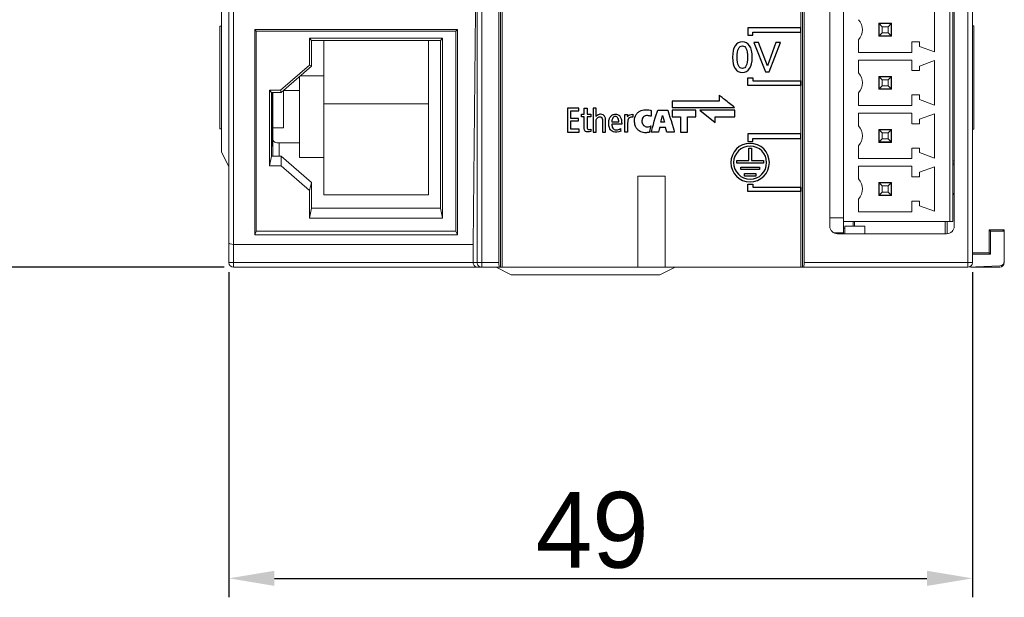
# Model space of a CAD drawing. Header units: millimetres. Extents: x 0 to 427, y 0 to 299.
# Tile 6 of 16: x 107 to 172, y 128 to 167. Entities that reach past the tile are written whole.
import ezdxf

# ---------------------------------------------------------------- set-up
doc = ezdxf.new("R2010")
doc.units = ezdxf.units.MM
doc.header["$LTSCALE"] = 23.1
doc.header["$MEASUREMENT"] = 0
doc.header["$PDSIZE"] = -5
doc.layers.get('0').update_dxf_attribs({"lineweight": 18})
doc.layers.add('02___PRT_ALL_AXES', color=7, linetype='Continuous')
doc.layers.add('layer 1', color=7, linetype='Continuous')
doc.styles.add('文字样式①', font='txt')
doc.dimstyles.new('标准样式（宋体）', dxfattribs={"dimtxt": 5, "dimasz": 3, "dimexe": 1.25, "dimexo": 0.625, "dimtad": 1, "dimtoh": 1, "dimdsep": 46, "dimtxsty": '文字样式①', "dimcen": 0, "dimdle": 6, "dimadec": 0, "dimazin": 0, "dimtfac": 1, "dimtofl": 0, "dimtmove": 0, "dimatfit": 3, "dimfxl": 1, "dimtolj": 1, "dimarcsym": 0})

# ---------------------------------------------------------------- blocks, each defined once
blk = doc.blocks.new('*D24')
at = {"color": 0, "lineweight": -2}
for p, q in [((120.241, 250.196), (101.251, 250.196)), ((102.501, 153.196), (102.501, 247.196)), ((120.241, 150.196), (101.251, 150.196))]:
    blk.add_line(p, q, dxfattribs=at)
at = {"color": 0}
for points in [[(103.001, 247.196), (102.001, 247.196), (102.501, 250.196)], [(102.001, 153.196), (103.001, 153.196), (102.501, 150.196)]]:
    blk.add_solid(points, dxfattribs=at)
at = {"layer": 'Defpoints', "color": 0}
for p in [(102.501, 250.196), (120.866, 250.196), (120.866, 150.196)]:
    blk.add_point(p, dxfattribs=at)
at = {"color": 0, "insert": (99.301, 202.034), "char_height": 5, "attachment_point": 5, "rotation": 90, "style": '文字样式①'}
blk.add_mtext('\\A1;100', dxfattribs=at)
blk = doc.blocks.new('*D25')
at = {"color": 0, "lineweight": -2}
for p, q in [((120.566, 149.871), (120.566, 128.431)), ((169.566, 149.871), (169.566, 128.431)), ((123.566, 129.681), (166.566, 129.681))]:
    blk.add_line(p, q, dxfattribs=at)
at = {"color": 0}
for points in [[(123.566, 130.181), (123.566, 129.181), (120.566, 129.681)], [(166.566, 129.181), (166.566, 130.181), (169.566, 129.681)]]:
    blk.add_solid(points, dxfattribs=at)
at = {"layer": 'Defpoints', "color": 0}
for p in [(120.566, 150.496), (169.566, 150.496), (169.566, 129.681)]:
    blk.add_point(p, dxfattribs=at)
at = {"color": 0, "insert": (144.509, 132.843), "char_height": 5, "attachment_point": 5, "style": '文字样式①'}
blk.add_mtext('\\A1;49', dxfattribs=at)

msp = doc.modelspace()

# ---------------------------------------------------------------- linework, layer by layer
at = {"color": 7, "linetype": 'Continuous'}
for p, q in [((136.928, 150.496), (136.928, 249.896)), ((137.227, 250.196), (137.227, 150.196)), ((138.361, 249.896), (138.361, 150.496)), ((138.466, 150.196), (138.466, 250.196)), ((138.566, 250.196), (138.566, 150.196)), ((158.266, 250.196), (158.266, 150.196)), ((158.366, 250.196), (158.366, 150.196)), ((158.471, 249.896), (158.471, 150.496)), ((169.266, 150.196), (169.266, 250.196)), ((169.566, 249.896), (169.566, 150.496)), ((120.566, 150.496), (120.566, 233.646)), ((120.866, 223.116), (120.866, 150.196)), ((161.066, 152.396), (161.066, 200.296)), ((160.166, 152.896), (160.166, 199.796)), ((168.066, 153.196), (168.066, 199.496)), ((168.266, 153.196), (168.266, 199.496)), ((168.366, 199.796), (168.366, 152.896)), ((120.066, 167.596), (120.066, 157.796)), ((136.666, 151.696), (136.821, 167.062)), ((167.069, 167.311), (167.069, 164.381)), ((164.241, 166.271), (163.391, 166.271)), ((163.391, 165.421), (163.391, 166.271)), ((163.391, 166.246), (164.216, 166.246)), ((163.416, 166.246), (163.616, 166.046)), ((163.416, 165.446), (163.416, 166.246)), ((164.016, 166.046), (164.216, 166.246)), ((164.216, 166.246), (164.216, 165.446)), ((164.241, 165.421), (164.241, 166.271)), ((119.966, 166.074), (120.066, 166.082)), ((119.966, 159.319), (119.966, 166.074)), ((122.264, 165.87), (135.618, 165.87)), ((122.264, 165.87), (122.366, 165.757)), ((122.264, 152.316), (122.264, 165.87)), ((135.516, 165.757), (122.366, 165.757)), ((122.366, 165.757), (122.366, 152.566)), ((135.516, 165.757), (135.618, 165.87)), ((135.516, 152.566), (135.516, 165.757)), ((135.618, 165.87), (135.618, 152.316)), ((163.616, 165.646), (163.416, 165.446)), ((163.616, 166.046), (164.016, 166.046)), ((163.616, 165.646), (163.616, 166.046)), ((164.016, 165.646), (163.616, 165.646)), ((164.016, 166.046), (164.016, 165.646)), ((164.216, 165.446), (164.016, 165.646)), ((169.566, 166.109), (169.666, 166.1)), ((169.666, 166.1), (169.666, 159.292)), ((125.884, 165.28), (134.648, 165.28)), ((125.884, 165.28), (126.016, 165.141)), ((125.884, 163.51), (125.884, 165.28)), ((126.016, 165.141), (134.516, 165.141)), ((126.016, 165.141), (126.016, 163.443)), ((126.816, 154.952), (126.816, 165.141)), ((133.716, 165.141), (133.716, 154.952)), ((134.516, 165.141), (134.648, 165.28)), ((134.516, 154.084), (134.516, 165.141)), ((134.648, 165.28), (134.648, 153.432)), ((162.066, 164.346), (162.066, 165.186)), ((163.391, 165.446), (164.216, 165.446)), ((164.241, 165.421), (163.391, 165.421)), ((166.066, 165.046), (165.566, 165.046)), ((165.566, 165.046), (165.566, 164.346)), ((166.066, 164.746), (166.066, 165.046)), ((165.566, 164.346), (162.066, 164.346)), ((166.066, 164.746), (167.069, 164.381)), ((162.066, 163.846), (165.566, 163.846)), ((162.066, 163.006), (162.066, 163.846)), ((165.566, 163.846), (165.566, 163.146)), ((167.069, 163.811), (166.066, 163.446)), ((167.069, 163.811), (167.069, 160.881)), ((125.884, 163.51), (123.967, 161.85)), ((126.016, 163.443), (124.016, 161.711)), ((126.016, 163.443), (125.884, 163.51)), ((165.566, 163.146), (166.066, 163.146)), ((166.066, 163.146), (166.066, 163.446)), ((125.216, 157.429), (125.216, 162.751)), ((125.271, 162.798), (126.816, 162.798)), ((164.241, 162.771), (163.391, 162.771)), ((163.391, 161.921), (163.391, 162.771)), ((163.391, 162.746), (164.216, 162.746)), ((163.416, 162.746), (163.616, 162.546)), ((163.416, 161.946), (163.416, 162.746)), ((163.616, 162.546), (164.016, 162.546)), ((163.616, 162.146), (163.616, 162.546)), ((164.016, 162.546), (164.216, 162.746)), ((164.016, 162.546), (164.016, 162.146)), ((164.216, 162.746), (164.216, 161.946)), ((164.241, 161.921), (164.241, 162.771)), ((123.967, 161.85), (123.234, 161.85)), ((123.234, 161.85), (123.366, 161.711)), ((123.234, 156.862), (123.234, 161.85)), ((124.016, 161.711), (123.366, 161.711)), ((123.366, 161.711), (123.366, 157.514)), ((123.416, 161.711), (123.416, 159.542)), ((123.416, 161.647), (123.466, 161.647)), ((123.416, 161.606), (123.466, 161.606)), ((123.416, 161.583), (123.466, 161.583)), ((123.466, 157.514), (123.466, 161.711)), ((124.016, 161.711), (123.967, 161.85)), ((124.166, 159.381), (124.166, 161.841)), ((125.216, 161.845), (124.171, 161.845)), ((162.066, 160.846), (162.066, 161.686)), ((163.391, 161.946), (164.216, 161.946)), ((164.241, 161.921), (163.391, 161.921)), ((163.616, 162.146), (163.416, 161.946)), ((164.016, 162.146), (163.616, 162.146)), ((164.216, 161.946), (164.016, 162.146)), ((123.416, 161.506), (123.466, 161.506)), ((123.416, 161.438), (123.466, 161.438)), ((123.416, 161.292), (123.466, 161.292)), ((123.416, 161.205), (123.466, 161.205)), ((123.416, 161.169), (123.466, 161.169)), ((123.416, 161.121), (123.466, 161.121)), ((123.416, 161.029), (123.466, 161.029)), ((123.416, 160.954), (123.466, 160.954)), ((133.716, 160.952), (126.816, 160.952)), ((166.066, 161.546), (165.566, 161.546)), ((165.566, 161.546), (165.566, 160.846)), ((166.066, 161.246), (166.066, 161.546)), ((166.066, 161.246), (167.069, 160.881)), ((123.416, 160.845), (123.466, 160.845)), ((123.416, 160.787), (123.466, 160.787)), ((123.416, 160.709), (123.466, 160.709)), ((123.416, 160.668), (123.466, 160.668)), ((123.416, 160.644), (123.466, 160.644)), ((123.416, 160.617), (123.466, 160.617)), ((123.416, 160.56), (123.466, 160.56)), ((123.416, 160.52), (123.466, 160.52)), ((123.416, 160.457), (123.466, 160.457)), ((123.416, 160.388), (123.466, 160.388)), ((123.416, 160.29), (123.466, 160.29)), ((165.566, 160.846), (162.066, 160.846)), ((162.066, 160.346), (165.566, 160.346)), ((162.066, 159.506), (162.066, 160.346)), ((165.566, 160.346), (165.566, 159.646)), ((167.069, 160.311), (166.066, 159.946)), ((167.069, 160.311), (167.069, 157.381)), ((123.416, 160.195), (123.466, 160.195)), ((123.416, 160.117), (123.466, 160.117)), ((123.416, 160.07), (123.466, 160.07)), ((123.416, 160.053), (123.466, 160.053)), ((123.416, 159.947), (123.466, 159.947)), ((123.416, 159.879), (123.466, 159.879)), ((123.416, 159.733), (123.466, 159.733)), ((123.416, 159.647), (123.466, 159.647)), ((165.566, 159.646), (166.066, 159.646)), ((166.066, 159.646), (166.066, 159.946)), ((120.066, 159.31), (119.966, 159.319)), ((123.416, 159.542), (123.466, 159.542)), ((123.416, 159.496), (123.466, 159.496)), ((123.416, 159.496), (123.416, 158.176)), ((123.416, 159.491), (123.466, 159.491)), ((123.416, 159.48), (123.466, 159.48)), ((123.416, 159.452), (123.466, 159.452)), ((123.416, 159.375), (123.466, 159.375)), ((123.416, 159.318), (123.466, 159.318)), ((123.416, 159.278), (123.466, 159.278)), ((123.416, 159.215), (123.466, 159.215)), ((123.416, 159.147), (123.466, 159.147)), ((123.416, 159.049), (123.466, 159.049)), ((124.166, 159.381), (123.466, 159.381)), ((164.241, 159.271), (163.391, 159.271)), ((163.391, 158.421), (163.391, 159.271)), ((163.391, 159.246), (164.216, 159.246)), ((163.416, 159.246), (163.616, 159.046)), ((163.416, 158.446), (163.416, 159.246)), ((163.616, 159.046), (164.016, 159.046)), ((163.616, 158.646), (163.616, 159.046)), ((164.016, 159.046), (164.216, 159.246)), ((164.016, 159.046), (164.016, 158.646)), ((164.216, 159.246), (164.216, 158.446)), ((164.241, 158.421), (164.241, 159.271)), ((169.566, 159.284), (169.666, 159.292)), ((123.416, 158.954), (123.466, 158.954)), ((123.416, 158.876), (123.466, 158.876)), ((123.416, 158.829), (123.466, 158.829)), ((123.416, 158.811), (123.466, 158.811)), ((123.416, 158.74), (123.466, 158.74)), ((123.416, 158.683), (123.466, 158.683)), ((123.416, 158.643), (123.466, 158.643)), ((123.416, 158.58), (123.466, 158.58)), ((123.416, 158.512), (123.466, 158.512)), ((123.416, 158.414), (123.466, 158.414)), ((123.866, 158.381), (125.216, 158.381)), ((123.866, 158.381), (123.866, 157.514)), ((163.391, 158.446), (164.216, 158.446)), ((164.241, 158.421), (163.391, 158.421)), ((163.616, 158.646), (163.416, 158.446)), ((164.016, 158.646), (163.616, 158.646)), ((164.216, 158.446), (164.016, 158.646)), ((120.566, 156.796), (120.066, 157.796)), ((123.416, 158.319), (123.466, 158.319)), ((123.416, 158.241), (123.466, 158.241)), ((123.416, 158.194), (123.466, 158.194)), ((123.416, 158.176), (123.466, 158.176)), ((162.066, 157.346), (162.066, 158.186)), ((166.066, 158.046), (165.566, 158.046)), ((165.566, 158.046), (165.566, 157.346)), ((166.066, 157.746), (166.066, 158.046)), ((166.066, 157.746), (167.069, 157.381)), ((123.366, 157.514), (123.234, 156.862)), ((124.016, 157.514), (123.366, 157.514)), ((126.016, 155.781), (124.016, 157.514)), ((124.016, 156.862), (124.016, 157.514)), ((126.816, 157.429), (125.216, 157.429)), ((165.566, 157.346), (162.066, 157.346)), ((168.266, 157.2), (168.366, 157.199)), ((168.366, 157.056), (168.266, 157.059)), ((124.016, 156.862), (123.234, 156.862)), ((124.016, 156.862), (125.884, 155.244)), ((162.066, 156.846), (165.566, 156.846)), ((162.066, 156.006), (162.066, 156.846)), ((165.566, 156.846), (165.566, 156.146)), ((167.069, 156.811), (166.066, 156.446)), ((166.066, 156.146), (166.066, 156.446)), ((167.069, 156.811), (167.069, 153.881)), ((168.266, 156.941), (168.366, 156.941)), ((125.884, 155.244), (126.016, 155.781)), ((126.016, 155.781), (126.016, 154.084)), ((147.516, 156.196), (149.316, 156.196)), ((147.516, 150.196), (147.516, 156.196)), ((149.316, 156.196), (149.316, 150.196)), ((164.241, 155.771), (163.391, 155.771)), ((163.391, 154.921), (163.391, 155.771)), ((163.391, 155.746), (164.216, 155.746)), ((163.416, 155.746), (163.616, 155.546)), ((163.416, 154.946), (163.416, 155.746)), ((164.016, 155.546), (164.216, 155.746)), ((164.216, 155.746), (164.216, 154.946)), ((164.241, 154.921), (164.241, 155.771)), ((165.566, 156.146), (166.066, 156.146)), ((125.884, 153.432), (125.884, 155.244)), ((163.616, 155.146), (163.416, 154.946)), ((163.616, 155.546), (164.016, 155.546)), ((163.616, 155.146), (163.616, 155.546)), ((164.016, 155.146), (163.616, 155.146)), ((164.016, 155.546), (164.016, 155.146)), ((164.216, 154.946), (164.016, 155.146)), ((133.716, 154.952), (126.816, 154.952)), ((162.066, 153.846), (162.066, 154.686)), ((163.391, 154.946), (164.216, 154.946)), ((164.241, 154.921), (163.391, 154.921)), ((166.066, 154.546), (165.566, 154.546)), ((165.566, 154.546), (165.566, 153.846)), ((166.066, 154.246), (166.066, 154.546)), ((168.366, 155.046), (168.266, 155.046)), ((168.266, 154.983), (168.366, 154.983)), ((126.016, 154.084), (125.884, 153.432)), ((134.516, 154.084), (126.016, 154.084)), ((134.516, 154.084), (134.648, 153.432)), ((165.566, 153.846), (162.066, 153.846)), ((166.066, 154.246), (167.069, 153.881)), ((134.648, 153.432), (125.884, 153.432)), ((160.166, 153.446), (161.066, 153.446)), ((168.266, 153.196), (161.066, 153.196)), ((161.708, 152.896), (161.708, 153.196)), ((161.791, 153.196), (161.791, 152.896)), ((167.766, 152.396), (167.766, 153.196)), ((167.899, 153.196), (167.899, 152.396)), ((122.366, 152.566), (122.264, 152.316)), ((135.516, 152.566), (122.366, 152.566)), ((135.516, 152.566), (135.618, 152.316)), ((161.066, 152.762), (161.163, 152.762)), ((162.466, 152.896), (161.163, 152.896)), ((161.163, 152.396), (161.163, 152.896)), ((162.466, 152.396), (162.466, 152.896)), ((170.666, 152.646), (171.524, 152.646)), ((170.666, 152.646), (170.752, 152.56)), ((170.666, 152.646), (170.666, 151.146)), ((170.752, 152.56), (171.666, 152.56)), ((170.752, 152.56), (170.752, 151.06)), ((171.666, 152.56), (171.524, 152.646)), ((171.666, 152.645), (171.524, 152.645)), ((171.666, 150.57), (171.666, 152.645)), ((135.618, 152.316), (122.264, 152.316)), ((161.066, 152.446), (160.456, 152.446)), ((167.866, 152.396), (160.666, 152.396)), ((136.666, 151.696), (120.866, 151.696)), ((136.666, 150.496), (136.666, 151.696)), ((169.566, 151.146), (170.666, 151.146)), ((169.566, 151.06), (170.752, 151.06)), ((170.666, 151.146), (170.752, 151.06)), ((120.566, 150.496), (138.361, 150.496)), ((120.866, 150.196), (169.266, 150.196)), ((138.166, 150.196), (139.166, 149.696)), ((149.966, 150.196), (148.966, 149.696)), ((158.471, 150.496), (169.566, 150.496)), ((171.377, 150.27), (169.266, 150.196)), ((169.467, 150.196), (171.366, 150.196)), ((148.966, 149.696), (139.166, 149.696))]:
    msp.add_line(p, q, dxfattribs=at)
for centre, radius, start, end in [((161.315, 165.846), 1, 318.70013, 41.29987), ((161.315, 162.346), 1, 318.70013, 41.29987), ((161.315, 158.846), 1, 318.70013, 41.29987), ((161.315, 155.346), 1, 318.70013, 41.29987), ((160.666, 152.896), 0.5, 180, 270), ((120.866, 150.496), 0.3, 180, 270), ((169.266, 150.496), 0.3, 270, 0), ((171.366, 150.496), 0.3, 270, 0)]:
    msp.add_arc(centre, radius, start, end, dxfattribs=at)
for centre, major_axis, ratio, start_param, end_param in [((167.866, 152.896), (0.5, 0), 0.999997, -1.570796, 0), ((171.366, 150.57), (-0.3, -0.01), 0.999962, 1.570796, 3.106687), ((138.387, 150.496), (0, 0.3), 0.087489, -4.712389, -3.141593), ((158.445, 150.496), (0, 0.3), 0.087489, -3.141593, -1.570796)]:
    msp.add_ellipse(centre, major_axis=major_axis, ratio=ratio, start_param=start_param, end_param=end_param, dxfattribs=at)
for points, knots in [([(123.866, 158.381), (123.815, 158.381), (123.718, 158.39), (123.605, 158.425), (123.535, 158.467), (123.496, 158.502), (123.472, 158.54), (123.466, 158.568), (123.466, 158.581)], [0, 0, 0, 0, 0.318404, 0.601553, 0.722112, 0.826855, 0.917716, 1, 1, 1, 1]), ([(120.866, 151.696), (120.794, 151.696), (120.697, 151.706), (120.597, 151.736), (120.566, 151.764), (120.566, 151.777)], [0, 0, 0, 0, 0.669052, 0.883348, 1, 1, 1, 1]), ([(136.768, 150.269), (136.753, 150.282), (136.696, 150.344), (136.666, 150.431), (136.666, 150.496)], [0, 0, 0, 0, 0.227935, 1, 1, 1, 1]), ([(136.961, 150.196), (136.944, 150.196), (136.874, 150.202), (136.807, 150.235), (136.768, 150.269)], [0, 0, 0, 0, 0.241826, 1, 1, 1, 1]), ([(137.227, 150.196), (137.151, 150.196), (136.991, 150.26), (136.928, 150.42), (136.928, 150.496)], [0, 0, 0, 0, 0.499973, 1, 1, 1, 1])]:
    msp.add_open_spline(points, degree=3, knots=knots, dxfattribs=at)
at = {"layer": '02___PRT_ALL_AXES', "color": 7, "linetype": 'Continuous'}
for p, q in [((158.266, 165.696), (158.266, 165.996)), ((158.266, 162.196), (158.266, 162.496)), ((158.266, 158.696), (158.266, 158.996)), ((158.266, 155.196), (158.266, 155.496))]:
    msp.add_line(p, q, dxfattribs=at)
at = {"layer": 'layer 1'}
for points, knots in [([(158.266, 165.675), (158.266, 165.675), (155.087, 165.675), (155.087, 165.675), (155.087, 165.675), (155.087, 165.675), (155.087, 165.475), (155.087, 165.475), (155.087, 165.475), (155.087, 165.475), (154.766, 165.475), (154.766, 165.475), (154.766, 165.475), (154.766, 165.475), (154.766, 165.675), (154.766, 165.675), (154.766, 165.675), (154.766, 165.675), (154.766, 165.975), (154.766, 165.975), (154.766, 165.975), (154.766, 165.975), (155.087, 165.975), (155.087, 165.975), (155.087, 165.975), (155.087, 165.975), (158.266, 165.975), (158.266, 165.975), (158.266, 165.975), (158.266, 165.975), (158.266, 165.675), (158.266, 165.675)], [0, 0, 0, 0, 0.125, 0.125, 0.125, 0.125, 0.25, 0.25, 0.25, 0.25, 0.375, 0.375, 0.375, 0.375, 0.5, 0.5, 0.5, 0.5, 0.625, 0.625, 0.625, 0.625, 0.75, 0.75, 0.75, 0.75, 0.875, 0.875, 0.875, 0.875, 1, 1, 1, 1]), ([(155.05, 164.033), (155.05, 163.707), (154.994, 163.459), (154.882, 163.29), (154.882, 163.29), (154.77, 163.12), (154.61, 163.036), (154.402, 163.036), (154.402, 163.036), (154.196, 163.036), (154.036, 163.12), (153.924, 163.29), (153.924, 163.29), (153.812, 163.459), (153.756, 163.707), (153.756, 164.033), (153.756, 164.033), (153.756, 164.361), (153.812, 164.61), (153.924, 164.781), (153.924, 164.781), (154.036, 164.951), (154.196, 165.036), (154.402, 165.036), (154.402, 165.036), (154.61, 165.036), (154.77, 164.951), (154.882, 164.782), (154.882, 164.782), (154.994, 164.613), (155.05, 164.363), (155.05, 164.033)], [0, 0, 0, 0, 0.125, 0.125, 0.125, 0.125, 0.25, 0.25, 0.25, 0.25, 0.375, 0.375, 0.375, 0.375, 0.5, 0.5, 0.5, 0.5, 0.625, 0.625, 0.625, 0.625, 0.75, 0.75, 0.75, 0.75, 0.875, 0.875, 0.875, 0.875, 1, 1, 1, 1]), ([(155.475, 165.001), (155.475, 165.001), (156.06, 163.454), (156.06, 163.454), (156.06, 163.454), (156.06, 163.454), (156.618, 165.001), (156.618, 165.001), (156.618, 165.001), (156.618, 165.001), (156.912, 165.001), (156.912, 165.001), (156.912, 165.001), (156.912, 165.001), (156.171, 163.065), (156.171, 163.065), (156.171, 163.065), (156.171, 163.065), (155.93, 163.065), (155.93, 163.065), (155.93, 163.065), (155.93, 163.065), (155.158, 165.001), (155.158, 165.001), (155.158, 165.001), (155.158, 165.001), (155.475, 165.001), (155.475, 165.001)], [0, 0, 0, 0, 0.142857, 0.142857, 0.142857, 0.142857, 0.285714, 0.285714, 0.285714, 0.285714, 0.428571, 0.428571, 0.428571, 0.428571, 0.571429, 0.571429, 0.571429, 0.571429, 0.714286, 0.714286, 0.714286, 0.714286, 0.857143, 0.857143, 0.857143, 0.857143, 1, 1, 1, 1]), ([(154.058, 164.033), (154.058, 163.786), (154.086, 163.601), (154.143, 163.479), (154.143, 163.479), (154.199, 163.356), (154.286, 163.295), (154.402, 163.295), (154.402, 163.295), (154.52, 163.295), (154.607, 163.356), (154.663, 163.477), (154.663, 163.477), (154.718, 163.599), (154.746, 163.784), (154.746, 164.033), (154.746, 164.033), (154.746, 164.284), (154.718, 164.47), (154.663, 164.593), (154.663, 164.593), (154.607, 164.715), (154.52, 164.777), (154.402, 164.777), (154.402, 164.777), (154.286, 164.777), (154.199, 164.715), (154.143, 164.593), (154.143, 164.593), (154.086, 164.47), (154.058, 164.284), (154.058, 164.033)], [0, 0, 0, 0, 0.125, 0.125, 0.125, 0.125, 0.25, 0.25, 0.25, 0.25, 0.375, 0.375, 0.375, 0.375, 0.5, 0.5, 0.5, 0.5, 0.625, 0.625, 0.625, 0.625, 0.75, 0.75, 0.75, 0.75, 0.875, 0.875, 0.875, 0.875, 1, 1, 1, 1]), ([(158.266, 162.475), (158.266, 162.475), (155.087, 162.475), (155.087, 162.475), (155.087, 162.475), (155.087, 162.475), (155.087, 162.675), (155.087, 162.675), (155.087, 162.675), (155.087, 162.675), (154.766, 162.675), (154.766, 162.675), (154.766, 162.675), (154.766, 162.675), (154.766, 162.475), (154.766, 162.475), (154.766, 162.475), (154.766, 162.475), (154.766, 162.175), (154.766, 162.175), (154.766, 162.175), (154.766, 162.175), (155.087, 162.175), (155.087, 162.175), (155.087, 162.175), (155.087, 162.175), (158.266, 162.175), (158.266, 162.175), (158.266, 162.175), (158.266, 162.175), (158.266, 162.475), (158.266, 162.475)], [0, 0, 0, 0, 0.125, 0.125, 0.125, 0.125, 0.25, 0.25, 0.25, 0.25, 0.375, 0.375, 0.375, 0.375, 0.5, 0.5, 0.5, 0.5, 0.625, 0.625, 0.625, 0.625, 0.75, 0.75, 0.75, 0.75, 0.875, 0.875, 0.875, 0.875, 1, 1, 1, 1]), ([(152.858, 160.709), (152.344, 160.709), (150.801, 160.709), (149.773, 160.709), (149.773, 160.709), (149.773, 160.854), (149.773, 161.072), (149.773, 161.145), (149.773, 161.145), (150.801, 161.145), (152.344, 161.145), (152.864, 161.145), (152.864, 161.145), (152.87, 161.27), (152.87, 161.458), (152.87, 161.521), (152.87, 161.521), (152.949, 161.46), (153.068, 161.368), (153.107, 161.337), (153.107, 161.337), (153.145, 161.304), (153.187, 161.276), (153.227, 161.246), (153.227, 161.246), (153.449, 161.067), (153.668, 160.884), (153.893, 160.709), (153.893, 160.709), (153.72, 160.709), (153.203, 160.709), (152.858, 160.709)], [0, 0, 0, 0, 0.125, 0.125, 0.125, 0.125, 0.25, 0.25, 0.25, 0.25, 0.375, 0.375, 0.375, 0.375, 0.5, 0.5, 0.5, 0.5, 0.625, 0.625, 0.625, 0.625, 0.75, 0.75, 0.75, 0.75, 0.875, 0.875, 0.875, 0.875, 1, 1, 1, 1]), ([(143.655, 159.1), (143.527, 159.1), (143.144, 159.1), (142.888, 159.1), (142.888, 159.1), (142.888, 159.627), (142.888, 160.416), (142.888, 160.679), (142.888, 160.679), (143.134, 160.679), (143.502, 160.679), (143.625, 160.679), (143.625, 160.679), (143.625, 160.619), (143.625, 160.529), (143.625, 160.499), (143.625, 160.499), (143.537, 160.499), (143.274, 160.498), (143.099, 160.499), (143.099, 160.499), (143.098, 160.333), (143.098, 160.085), (143.098, 160.002), (143.098, 160.002), (143.184, 160.002), (143.439, 160.003), (143.61, 160.002), (143.61, 160.002), (143.61, 159.975), (143.61, 159.892), (143.61, 159.837), (143.61, 159.837), (143.524, 159.837), (143.269, 159.837), (143.098, 159.837), (143.098, 159.837), (143.099, 159.744), (143.098, 159.466), (143.098, 159.281), (143.098, 159.281), (143.284, 159.281), (143.562, 159.281), (143.655, 159.281), (143.655, 159.281), (143.655, 159.221), (143.655, 159.131), (143.655, 159.1)], [0, 0, 0, 0, 0.083333, 0.083333, 0.083333, 0.083333, 0.166667, 0.166667, 0.166667, 0.166667, 0.25, 0.25, 0.25, 0.25, 0.333333, 0.333333, 0.333333, 0.333333, 0.416667, 0.416667, 0.416667, 0.416667, 0.5, 0.5, 0.5, 0.5, 0.583333, 0.583333, 0.583333, 0.583333, 0.666667, 0.666667, 0.666667, 0.666667, 0.75, 0.75, 0.75, 0.75, 0.833333, 0.833333, 0.833333, 0.833333, 0.916667, 0.916667, 0.916667, 0.916667, 1, 1, 1, 1]), ([(143.985, 160.273), (143.985, 160.273), (143.79, 160.273), (143.79, 160.273), (143.79, 160.273), (143.79, 160.273), (143.79, 160.108), (143.79, 160.108), (143.79, 160.108), (143.79, 160.108), (143.985, 160.108), (143.985, 160.108), (143.985, 160.108), (143.985, 159.977), (143.985, 159.587), (143.985, 159.326), (143.985, 159.326), (143.985, 159.275), (143.996, 159.218), (144.028, 159.179), (144.028, 159.179), (144.053, 159.147), (144.092, 159.126), (144.133, 159.115), (144.133, 159.115), (144.222, 159.089), (144.317, 159.11), (144.406, 159.131), (144.406, 159.131), (144.406, 159.181), (144.406, 159.256), (144.406, 159.281), (144.406, 159.281), (144.356, 159.277), (144.305, 159.253), (144.255, 159.267), (144.255, 159.267), (144.229, 159.274), (144.204, 159.291), (144.191, 159.314), (144.191, 159.314), (144.181, 159.335), (144.181, 159.36), (144.181, 159.385), (144.181, 159.385), (144.181, 159.385), (144.179, 159.501), (144.179, 159.501), (144.179, 159.501), (144.179, 159.501), (144.179, 160.108), (144.179, 160.108), (144.179, 160.108), (144.179, 160.108), (144.406, 160.108), (144.406, 160.108), (144.406, 160.108), (144.406, 160.108), (144.406, 160.273), (144.406, 160.273), (144.406, 160.273), (144.406, 160.273), (144.179, 160.273), (144.179, 160.273), (144.179, 160.273), (144.179, 160.273), (144.178, 160.475), (144.178, 160.475), (144.178, 160.475), (144.178, 160.475), (144.179, 160.679), (144.179, 160.679), (144.179, 160.679), (144.179, 160.679), (143.985, 160.679), (143.985, 160.679), (143.985, 160.679), (143.985, 160.679), (143.985, 160.273), (143.985, 160.273)], [0, 0, 0, 0, 0.05, 0.05, 0.05, 0.05, 0.1, 0.1, 0.1, 0.1, 0.15, 0.15, 0.15, 0.15, 0.2, 0.2, 0.2, 0.2, 0.25, 0.25, 0.25, 0.25, 0.3, 0.3, 0.3, 0.3, 0.35, 0.35, 0.35, 0.35, 0.4, 0.4, 0.4, 0.4, 0.45, 0.45, 0.45, 0.45, 0.5, 0.5, 0.5, 0.5, 0.55, 0.55, 0.55, 0.55, 0.6, 0.6, 0.6, 0.6, 0.65, 0.65, 0.65, 0.65, 0.7, 0.7, 0.7, 0.7, 0.75, 0.75, 0.75, 0.75, 0.8, 0.8, 0.8, 0.8, 0.85, 0.85, 0.85, 0.85, 0.9, 0.9, 0.9, 0.9, 0.95, 0.95, 0.95, 0.95, 1, 1, 1, 1]), ([(145.188, 159.852), (145.188, 159.942), (145.15, 160.056), (145.07, 160.093), (145.07, 160.093), (145.009, 160.121), (144.924, 160.105), (144.869, 160.066), (144.869, 160.066), (144.762, 159.99), (144.767, 159.818), (144.767, 159.687), (144.767, 159.687), (144.767, 159.687), (144.767, 159.1), (144.767, 159.1), (144.767, 159.1), (144.767, 159.1), (144.566, 159.1), (144.566, 159.1), (144.566, 159.1), (144.566, 159.1), (144.566, 160.126), (144.566, 160.126), (144.566, 160.126), (144.566, 160.126), (144.566, 160.488), (144.566, 160.488), (144.566, 160.488), (144.566, 160.488), (144.566, 160.679), (144.566, 160.679), (144.566, 160.679), (144.566, 160.679), (144.767, 160.679), (144.767, 160.679), (144.767, 160.679), (144.767, 160.679), (144.767, 160.123), (144.767, 160.123), (144.767, 160.123), (144.787, 160.149), (144.809, 160.173), (144.833, 160.195), (144.833, 160.195), (144.846, 160.207), (144.861, 160.216), (144.877, 160.224), (144.877, 160.224), (144.906, 160.239), (144.936, 160.252), (144.968, 160.26), (144.968, 160.26), (144.997, 160.269), (145.027, 160.273), (145.058, 160.274), (145.058, 160.274), (145.114, 160.275), (145.172, 160.262), (145.221, 160.234), (145.221, 160.234), (145.271, 160.204), (145.312, 160.158), (145.338, 160.106), (145.338, 160.106), (145.372, 160.042), (145.384, 159.969), (145.384, 159.897), (145.384, 159.897), (145.384, 159.764), (145.384, 159.366), (145.384, 159.1), (145.384, 159.1), (145.351, 159.1), (145.253, 159.1), (145.188, 159.1), (145.188, 159.1), (145.188, 159.226), (145.188, 159.602), (145.188, 159.852)], [0, 0, 0, 0, 0.05, 0.05, 0.05, 0.05, 0.1, 0.1, 0.1, 0.1, 0.15, 0.15, 0.15, 0.15, 0.2, 0.2, 0.2, 0.2, 0.25, 0.25, 0.25, 0.25, 0.3, 0.3, 0.3, 0.3, 0.35, 0.35, 0.35, 0.35, 0.4, 0.4, 0.4, 0.4, 0.45, 0.45, 0.45, 0.45, 0.5, 0.5, 0.5, 0.5, 0.55, 0.55, 0.55, 0.55, 0.6, 0.6, 0.6, 0.6, 0.65, 0.65, 0.65, 0.65, 0.7, 0.7, 0.7, 0.7, 0.75, 0.75, 0.75, 0.75, 0.8, 0.8, 0.8, 0.8, 0.85, 0.85, 0.85, 0.85, 0.9, 0.9, 0.9, 0.9, 0.95, 0.95, 0.95, 0.95, 1, 1, 1, 1]), ([(147.293, 159.837), (147.293, 159.731), (147.308, 159.624), (147.343, 159.523), (147.343, 159.523), (147.355, 159.491), (147.368, 159.459), (147.384, 159.428), (147.384, 159.428), (147.412, 159.373), (147.447, 159.321), (147.489, 159.276), (147.489, 159.276), (147.553, 159.206), (147.633, 159.15), (147.721, 159.114), (147.721, 159.114), (147.767, 159.094), (147.816, 159.08), (147.866, 159.07), (147.866, 159.07), (147.92, 159.06), (147.975, 159.055), (148.029, 159.055), (148.029, 159.055), (148.051, 159.055), (148.072, 159.056), (148.093, 159.058), (148.093, 159.058), (148.11, 159.059), (148.127, 159.061), (148.144, 159.063), (148.144, 159.063), (148.181, 159.067), (148.218, 159.07), (148.255, 159.07), (148.255, 159.07), (148.255, 159.07), (148.371, 159.504), (148.371, 159.504), (148.371, 159.504), (148.274, 159.455), (148.162, 159.425), (148.061, 159.449), (148.061, 159.449), (147.979, 159.468), (147.905, 159.521), (147.856, 159.591), (147.856, 159.591), (147.806, 159.661), (147.782, 159.748), (147.783, 159.833), (147.783, 159.833), (147.784, 159.876), (147.791, 159.919), (147.804, 159.96), (147.804, 159.96), (147.818, 160.001), (147.839, 160.04), (147.868, 160.074), (147.868, 160.074), (147.895, 160.105), (147.928, 160.132), (147.965, 160.151), (147.965, 160.151), (147.978, 160.157), (147.991, 160.163), (148.006, 160.168), (148.006, 160.168), (148.054, 160.184), (148.106, 160.187), (148.157, 160.182), (148.157, 160.182), (148.236, 160.174), (148.312, 160.144), (148.39, 160.138), (148.39, 160.138), (148.39, 160.263), (148.39, 160.451), (148.39, 160.514), (148.39, 160.514), (148.294, 160.56), (148.182, 160.571), (148.074, 160.57), (148.074, 160.57), (148.015, 160.569), (147.956, 160.565), (147.899, 160.555), (147.899, 160.555), (147.845, 160.547), (147.793, 160.534), (147.742, 160.516), (147.742, 160.516), (147.674, 160.492), (147.61, 160.457), (147.554, 160.413), (147.554, 160.413), (147.499, 160.371), (147.451, 160.32), (147.413, 160.262), (147.413, 160.262), (147.331, 160.138), (147.293, 159.984), (147.293, 159.837)], [0, 0, 0, 0, 0.038462, 0.038462, 0.038462, 0.038462, 0.076923, 0.076923, 0.076923, 0.076923, 0.115385, 0.115385, 0.115385, 0.115385, 0.153846, 0.153846, 0.153846, 0.153846, 0.192308, 0.192308, 0.192308, 0.192308, 0.230769, 0.230769, 0.230769, 0.230769, 0.269231, 0.269231, 0.269231, 0.269231, 0.307692, 0.307692, 0.307692, 0.307692, 0.346154, 0.346154, 0.346154, 0.346154, 0.384615, 0.384615, 0.384615, 0.384615, 0.423077, 0.423077, 0.423077, 0.423077, 0.461538, 0.461538, 0.461538, 0.461538, 0.5, 0.5, 0.5, 0.5, 0.538462, 0.538462, 0.538462, 0.538462, 0.576923, 0.576923, 0.576923, 0.576923, 0.615385, 0.615385, 0.615385, 0.615385, 0.653846, 0.653846, 0.653846, 0.653846, 0.692308, 0.692308, 0.692308, 0.692308, 0.730769, 0.730769, 0.730769, 0.730769, 0.769231, 0.769231, 0.769231, 0.769231, 0.807692, 0.807692, 0.807692, 0.807692, 0.846154, 0.846154, 0.846154, 0.846154, 0.884615, 0.884615, 0.884615, 0.884615, 0.923077, 0.923077, 0.923077, 0.923077, 0.961538, 0.961538, 0.961538, 0.961538, 1, 1, 1, 1]), ([(149.337, 159.401), (149.337, 159.401), (149.428, 159.085), (149.428, 159.085), (149.428, 159.085), (149.593, 159.085), (149.841, 159.085), (149.924, 159.085), (149.924, 159.085), (149.921, 159.112), (149.915, 159.138), (149.908, 159.164), (149.908, 159.164), (149.883, 159.26), (149.517, 160.449), (149.488, 160.544), (149.488, 160.544), (149.267, 160.544), (148.937, 160.544), (148.826, 160.544), (148.826, 160.544), (148.724, 160.215), (148.468, 159.42), (148.39, 159.085), (148.39, 159.085), (148.551, 159.085), (148.791, 159.085), (148.871, 159.085), (148.871, 159.085), (148.897, 159.191), (148.934, 159.348), (148.947, 159.401), (148.947, 159.401), (148.947, 159.401), (149.337, 159.401), (149.337, 159.401)], [0, 0, 0, 0, 0.111111, 0.111111, 0.111111, 0.111111, 0.222222, 0.222222, 0.222222, 0.222222, 0.333333, 0.333333, 0.333333, 0.333333, 0.444444, 0.444444, 0.444444, 0.444444, 0.555556, 0.555556, 0.555556, 0.555556, 0.666667, 0.666667, 0.666667, 0.666667, 0.777778, 0.777778, 0.777778, 0.777778, 0.888889, 0.888889, 0.888889, 0.888889, 1, 1, 1, 1]), ([(150.796, 159.085), (150.715, 159.085), (150.475, 159.085), (150.315, 159.085), (150.315, 159.085), (150.315, 159.256), (150.314, 159.767), (150.315, 160.108), (150.315, 160.108), (150.224, 160.108), (149.954, 160.108), (149.773, 160.108), (149.773, 160.108), (149.773, 160.253), (149.773, 160.471), (149.773, 160.544), (149.773, 160.544), (150.295, 160.544), (151.076, 160.544), (151.337, 160.544), (151.337, 160.544), (151.337, 160.398), (151.338, 160.253), (151.337, 160.108), (151.337, 160.108), (151.247, 160.108), (150.976, 160.108), (150.796, 160.108), (150.796, 160.108), (150.796, 159.767), (150.796, 159.256), (150.796, 159.085)], [0, 0, 0, 0, 0.125, 0.125, 0.125, 0.125, 0.25, 0.25, 0.25, 0.25, 0.375, 0.375, 0.375, 0.375, 0.5, 0.5, 0.5, 0.5, 0.625, 0.625, 0.625, 0.625, 0.75, 0.75, 0.75, 0.75, 0.875, 0.875, 0.875, 0.875, 1, 1, 1, 1]), ([(152.615, 159.732), (152.615, 159.732), (151.592, 160.544), (151.592, 160.544), (151.592, 160.544), (151.978, 160.544), (153.136, 160.544), (153.908, 160.544), (153.908, 160.544), (153.908, 160.471), (153.908, 160.253), (153.908, 160.108), (153.908, 160.108), (153.692, 160.108), (153.046, 160.108), (152.615, 160.108), (152.615, 160.108), (152.615, 160.108), (152.615, 159.732), (152.615, 159.732)], [0, 0, 0, 0, 0.2, 0.2, 0.2, 0.2, 0.4, 0.4, 0.4, 0.4, 0.6, 0.6, 0.6, 0.6, 0.8, 0.8, 0.8, 0.8, 1, 1, 1, 1]), ([(145.594, 159.702), (145.594, 159.57), (145.61, 159.431), (145.676, 159.314), (145.676, 159.314), (145.722, 159.232), (145.793, 159.161), (145.878, 159.121), (145.878, 159.121), (146.035, 159.048), (146.239, 159.08), (146.391, 159.161), (146.391, 159.161), (146.386, 159.216), (146.376, 159.271), (146.376, 159.326), (146.376, 159.326), (146.288, 159.279), (146.19, 159.236), (146.09, 159.236), (146.09, 159.236), (146.002, 159.236), (145.905, 159.286), (145.855, 159.36), (145.855, 159.36), (145.805, 159.435), (145.804, 159.536), (145.804, 159.627), (145.804, 159.627), (146.02, 159.627), (146.343, 159.627), (146.451, 159.627), (146.451, 159.627), (146.451, 159.704), (146.447, 159.781), (146.437, 159.858), (146.437, 159.858), (146.427, 159.929), (146.412, 160), (146.38, 160.065), (146.38, 160.065), (146.352, 160.124), (146.311, 160.179), (146.257, 160.215), (146.257, 160.215), (146.229, 160.235), (146.197, 160.249), (146.164, 160.258), (146.164, 160.258), (146.125, 160.269), (146.085, 160.273), (146.045, 160.273), (146.045, 160.273), (146.009, 160.273), (145.973, 160.269), (145.939, 160.261), (145.939, 160.261), (145.907, 160.254), (145.876, 160.242), (145.847, 160.227), (145.847, 160.227), (145.791, 160.198), (145.743, 160.154), (145.706, 160.103), (145.706, 160.103), (145.666, 160.048), (145.64, 159.985), (145.622, 159.921), (145.622, 159.921), (145.602, 159.849), (145.594, 159.775), (145.594, 159.702)], [0, 0, 0, 0, 0.055556, 0.055556, 0.055556, 0.055556, 0.111111, 0.111111, 0.111111, 0.111111, 0.166667, 0.166667, 0.166667, 0.166667, 0.222222, 0.222222, 0.222222, 0.222222, 0.277778, 0.277778, 0.277778, 0.277778, 0.333333, 0.333333, 0.333333, 0.333333, 0.388889, 0.388889, 0.388889, 0.388889, 0.444444, 0.444444, 0.444444, 0.444444, 0.5, 0.5, 0.5, 0.5, 0.555556, 0.555556, 0.555556, 0.555556, 0.611111, 0.611111, 0.611111, 0.611111, 0.666667, 0.666667, 0.666667, 0.666667, 0.722222, 0.722222, 0.722222, 0.722222, 0.777778, 0.777778, 0.777778, 0.777778, 0.833333, 0.833333, 0.833333, 0.833333, 0.888889, 0.888889, 0.888889, 0.888889, 0.944444, 0.944444, 0.944444, 0.944444, 1, 1, 1, 1]), ([(145.804, 159.822), (145.804, 159.893), (145.821, 159.969), (145.862, 160.029), (145.862, 160.029), (145.88, 160.056), (145.904, 160.08), (145.932, 160.097), (145.932, 160.097), (145.961, 160.114), (145.996, 160.123), (146.03, 160.123), (146.03, 160.123), (146.068, 160.123), (146.105, 160.113), (146.136, 160.093), (146.136, 160.093), (146.166, 160.073), (146.189, 160.044), (146.206, 160.013), (146.206, 160.013), (146.245, 159.942), (146.256, 159.857), (146.255, 159.777), (146.255, 159.777), (146.105, 159.777), (145.88, 159.777), (145.804, 159.777), (145.804, 159.777), (145.804, 159.792), (145.804, 159.815), (145.804, 159.822)], [0, 0, 0, 0, 0.125, 0.125, 0.125, 0.125, 0.25, 0.25, 0.25, 0.25, 0.375, 0.375, 0.375, 0.375, 0.5, 0.5, 0.5, 0.5, 0.625, 0.625, 0.625, 0.625, 0.75, 0.75, 0.75, 0.75, 0.875, 0.875, 0.875, 0.875, 1, 1, 1, 1]), ([(146.646, 159.1), (146.646, 159.1), (146.842, 159.1), (146.842, 159.1), (146.842, 159.1), (146.842, 159.1), (146.842, 159.565), (146.842, 159.565), (146.842, 159.565), (146.842, 159.711), (146.828, 159.865), (146.908, 159.982), (146.908, 159.982), (146.939, 160.028), (146.99, 160.07), (147.044, 160.081), (147.044, 160.081), (147.086, 160.089), (147.13, 160.079), (147.173, 160.078), (147.173, 160.078), (147.173, 160.143), (147.173, 160.241), (147.173, 160.273), (147.173, 160.273), (147.036, 160.273), (146.917, 160.23), (146.842, 160.108), (146.842, 160.108), (146.842, 160.108), (146.827, 160.258), (146.827, 160.258), (146.827, 160.258), (146.797, 160.258), (146.706, 160.258), (146.646, 160.258), (146.646, 160.258), (146.646, 160.258), (146.646, 159.1), (146.646, 159.1)], [0, 0, 0, 0, 0.1, 0.1, 0.1, 0.1, 0.2, 0.2, 0.2, 0.2, 0.3, 0.3, 0.3, 0.3, 0.4, 0.4, 0.4, 0.4, 0.5, 0.5, 0.5, 0.5, 0.6, 0.6, 0.6, 0.6, 0.7, 0.7, 0.7, 0.7, 0.8, 0.8, 0.8, 0.8, 0.9, 0.9, 0.9, 0.9, 1, 1, 1, 1]), ([(149.143, 160.199), (149.143, 160.199), (149.022, 159.747), (149.022, 159.747), (149.022, 159.747), (149.022, 159.747), (149.277, 159.747), (149.277, 159.747), (149.277, 159.747), (149.277, 159.747), (149.143, 160.199), (149.143, 160.199)], [0, 0, 0, 0, 0.333333, 0.333333, 0.333333, 0.333333, 0.666667, 0.666667, 0.666667, 0.666667, 1, 1, 1, 1]), ([(154.912, 158.355), (155.613, 158.355), (156.181, 157.786), (156.181, 157.085), (156.181, 157.085), (156.181, 156.384), (155.613, 155.816), (154.912, 155.816), (154.912, 155.816), (154.211, 155.816), (153.642, 156.384), (153.642, 157.085), (153.642, 157.085), (153.642, 157.786), (154.211, 158.355), (154.912, 158.355)], [0, 0, 0, 0, 0.25, 0.25, 0.25, 0.25, 0.5, 0.5, 0.5, 0.5, 0.75, 0.75, 0.75, 0.75, 1, 1, 1, 1]), ([(158.266, 158.672), (158.266, 158.672), (155.087, 158.672), (155.087, 158.672), (155.087, 158.672), (155.087, 158.672), (155.087, 158.472), (155.087, 158.472), (155.087, 158.472), (155.087, 158.472), (154.766, 158.472), (154.766, 158.472), (154.766, 158.472), (154.766, 158.472), (154.766, 158.672), (154.766, 158.672), (154.766, 158.672), (154.766, 158.672), (154.766, 158.972), (154.766, 158.972), (154.766, 158.972), (154.766, 158.972), (155.087, 158.972), (155.087, 158.972), (155.087, 158.972), (155.087, 158.972), (158.266, 158.972), (158.266, 158.972), (158.266, 158.972), (158.266, 158.972), (158.266, 158.672), (158.266, 158.672)], [0, 0, 0, 0, 0.125, 0.125, 0.125, 0.125, 0.25, 0.25, 0.25, 0.25, 0.375, 0.375, 0.375, 0.375, 0.5, 0.5, 0.5, 0.5, 0.625, 0.625, 0.625, 0.625, 0.75, 0.75, 0.75, 0.75, 0.875, 0.875, 0.875, 0.875, 1, 1, 1, 1]), ([(154.912, 158.178), (155.515, 158.178), (156.004, 157.689), (156.004, 157.085), (156.004, 157.085), (156.004, 156.482), (155.515, 155.993), (154.912, 155.993), (154.912, 155.993), (154.308, 155.993), (153.819, 156.482), (153.819, 157.085), (153.819, 157.085), (153.819, 157.689), (154.308, 158.178), (154.912, 158.178)], [0, 0, 0, 0, 0.25, 0.25, 0.25, 0.25, 0.5, 0.5, 0.5, 0.5, 0.75, 0.75, 0.75, 0.75, 1, 1, 1, 1]), ([(154.037, 157.055), (154.037, 157.055), (155.796, 157.055), (155.796, 157.055), (155.796, 157.055), (155.796, 157.055), (155.796, 157.224), (155.796, 157.224), (155.796, 157.224), (155.796, 157.224), (155.001, 157.224), (155.001, 157.224), (155.001, 157.224), (155.001, 157.224), (155.001, 158.048), (155.001, 158.048), (155.001, 158.048), (155.001, 158.048), (154.832, 158.048), (154.832, 158.048), (154.832, 158.048), (154.832, 158.048), (154.832, 157.224), (154.832, 157.224), (154.832, 157.224), (154.832, 157.224), (154.037, 157.224), (154.037, 157.224), (154.037, 157.224), (154.037, 157.224), (154.037, 157.055), (154.037, 157.055)], [0, 0, 0, 0, 0.125, 0.125, 0.125, 0.125, 0.25, 0.25, 0.25, 0.25, 0.375, 0.375, 0.375, 0.375, 0.5, 0.5, 0.5, 0.5, 0.625, 0.625, 0.625, 0.625, 0.75, 0.75, 0.75, 0.75, 0.875, 0.875, 0.875, 0.875, 1, 1, 1, 1]), ([(154.294, 156.626), (154.294, 156.626), (155.537, 156.626), (155.537, 156.626), (155.537, 156.626), (155.537, 156.626), (155.537, 156.795), (155.537, 156.795), (155.537, 156.795), (155.537, 156.795), (154.294, 156.795), (154.294, 156.795), (154.294, 156.795), (154.294, 156.795), (154.294, 156.626), (154.294, 156.626)], [0, 0, 0, 0, 0.25, 0.25, 0.25, 0.25, 0.5, 0.5, 0.5, 0.5, 0.75, 0.75, 0.75, 0.75, 1, 1, 1, 1]), ([(154.539, 156.191), (154.539, 156.191), (155.292, 156.191), (155.292, 156.191), (155.292, 156.191), (155.292, 156.191), (155.292, 156.361), (155.292, 156.361), (155.292, 156.361), (155.292, 156.361), (154.539, 156.361), (154.539, 156.361), (154.539, 156.361), (154.539, 156.361), (154.539, 156.191), (154.539, 156.191)], [0, 0, 0, 0, 0.25, 0.25, 0.25, 0.25, 0.5, 0.5, 0.5, 0.5, 0.75, 0.75, 0.75, 0.75, 1, 1, 1, 1]), ([(158.266, 155.472), (158.266, 155.472), (155.087, 155.472), (155.087, 155.472), (155.087, 155.472), (155.087, 155.472), (155.087, 155.672), (155.087, 155.672), (155.087, 155.672), (155.087, 155.672), (154.766, 155.672), (154.766, 155.672), (154.766, 155.672), (154.766, 155.672), (154.766, 155.472), (154.766, 155.472), (154.766, 155.472), (154.766, 155.472), (154.766, 155.172), (154.766, 155.172), (154.766, 155.172), (154.766, 155.172), (155.087, 155.172), (155.087, 155.172), (155.087, 155.172), (155.087, 155.172), (158.266, 155.172), (158.266, 155.172), (158.266, 155.172), (158.266, 155.172), (158.266, 155.472), (158.266, 155.472)], [0, 0, 0, 0, 0.125, 0.125, 0.125, 0.125, 0.25, 0.25, 0.25, 0.25, 0.375, 0.375, 0.375, 0.375, 0.5, 0.5, 0.5, 0.5, 0.625, 0.625, 0.625, 0.625, 0.75, 0.75, 0.75, 0.75, 0.875, 0.875, 0.875, 0.875, 1, 1, 1, 1])]:
    msp.add_open_spline(points, degree=3, knots=knots, dxfattribs=at)

# ---------------------------------------------------------------- dimensions: what is measured, and where the dimension line sits
dim = msp.add_linear_dim(base=(102.501, 250.196), p1=(120.866, 150.196), p2=(120.866, 250.196), angle=90, dimstyle='标准样式（宋体）')
dim.commit()
dim.dimension.update_dxf_attribs({"geometry": '*D24', "text_midpoint": (102.501, 202.034), "dimtype": 160})
dim = msp.add_linear_dim(base=(169.566, 129.681), p1=(120.566, 150.496), p2=(169.566, 150.496), dimstyle='标准样式（宋体）')
dim.commit()
dim.dimension.update_dxf_attribs({"geometry": '*D25', "text_midpoint": (144.509, 129.681), "dimtype": 160})

doc.saveas('drawing.dxf')
